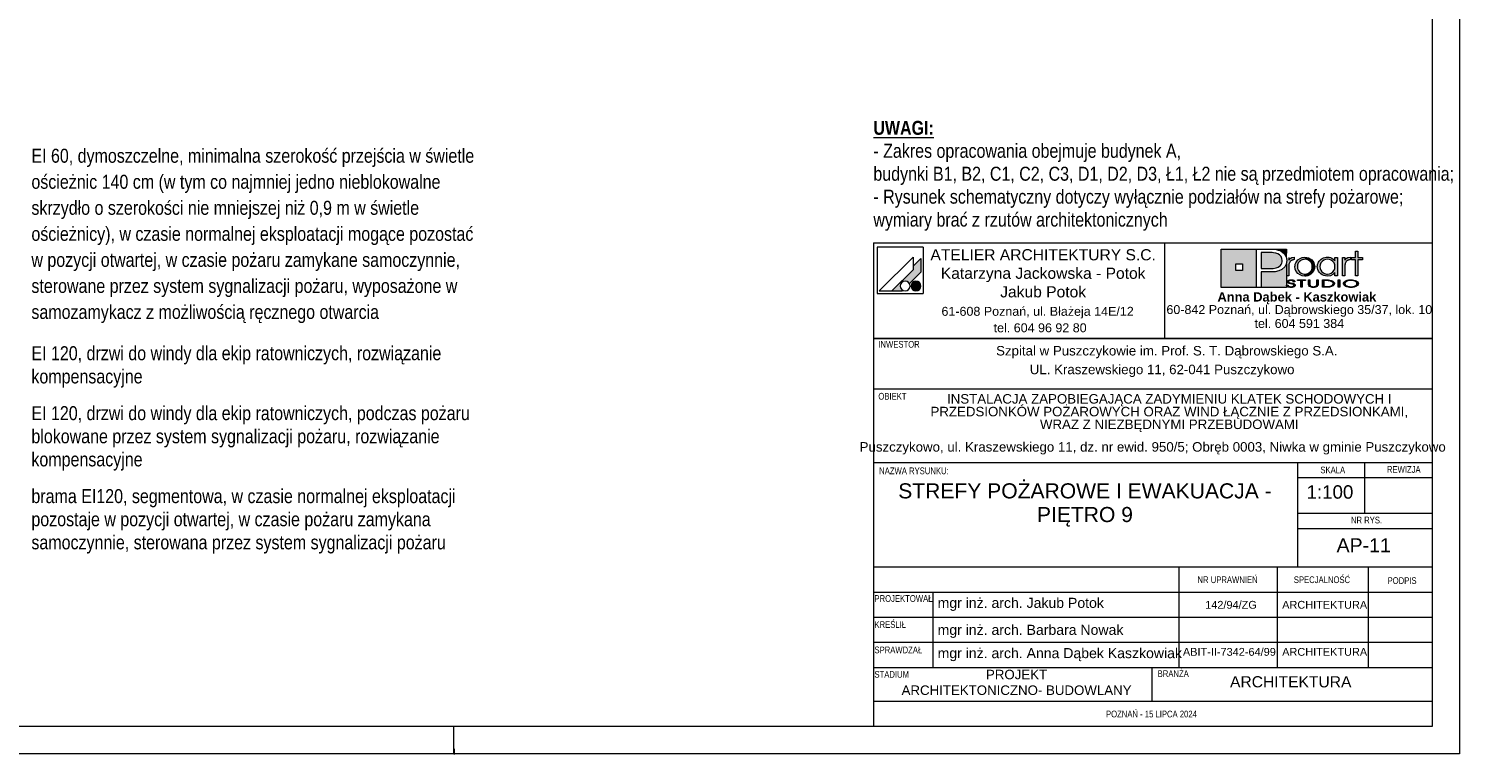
# Paper-space layout 'AP-11 STREFY POŻAROWE I EWAKUACJA - PIĘTRO 9' of a CAD drawing. Header units: millimetres. Extents: x 0 to 594, y 0 to 450.
# Tile 10 of 13: x 338 to 594, y 0 to 130. Entities that reach past the tile are written whole.
import ezdxf

# ---------------------------------------------------------------- set-up
doc = ezdxf.new("R2010")
doc.units = ezdxf.units.MM
doc.header["$MEASUREMENT"] = 0
for name, color, linetype, lineweight, true_color in [('0_Nr_pióra__249', 7, 'Continuous', 5, 0x191919), ('A_Arkusz_Nr_pióra__19', 7, 'Continuous', 5, 0x191919), ('A_Arkusz_Nr_pióra__237', 7, 'Continuous', 5, 0x343434), ('A_Arkusz_Nr_pióra__255', 7, 'Continuous', 15, 0x242424)]:
    doc.layers.add(name, color=color, linetype=linetype, lineweight=lineweight, true_color=true_color)
doc.layers.add('A_Arkusz_Nr_pióra__1', color=7, linetype='Continuous', lineweight=20)
doc.layers.add('A_niewidoczne_Nr_pióra__1', color=7, linetype='Continuous', lineweight=20)
doc.styles.add('STYL_AUTOMATYCZNY_1', font='arial.ttf')
doc.styles.add('STYL_AUTOMATYCZNY_2', font='ARIALN.TTF')
doc.styles.add('STYL_AUTOMATYCZNY_3', font='arial.ttf')
doc.styles.add('STYL_AUTOMATYCZNY_5', font='ARIALN.TTF')

psp = doc.layouts.new('AP-11 STREFY POŻAROWE I EWAKUACJA - PIĘTRO 9')

# ---------------------------------------------------------------- hatches: boundary and pattern name
at = {"layer": 'A_Arkusz_Nr_pióra__19', "linetype": 'Continuous', "lineweight": 0, "true_color": 0x131313}
h = psp.add_hatch(color=250, dxfattribs=at)
h.paths.add_polyline_path([(551.36, 90.34), (557.71, 90.34), (557.71, 83.46), (551.36, 83.46)])
h.paths.add_polyline_path([(553.96, 87.69), (555.15, 87.69), (555.15, 86.49), (553.96, 86.49)], flags=0)
for points in [[(560.17, 89.71), (559.71, 89.72), (558.53, 89.72), (558.53, 86.86), (560.06, 86.86), (560.69, 86.89), (561.19, 86.98), (561.59, 87.13), (561.79, 87.26), (561.96, 87.42), (562.11, 87.61), (562.21, 87.83), (562.28, 88.05), (562.3, 88.28), (562.24, 88.67), (562.07, 89), (561.78, 89.3), (561.48, 89.48), (561.12, 89.62), (560.71, 89.69), (560.5, 89.71)], [(563.03, 90.34), (563.02, 88.83), (562.99, 88.95), (562.83, 89.25), (562.63, 89.52), (562.39, 89.75), (562.11, 89.94), (561.83, 90.07), (561.54, 90.17), (561.23, 90.25), (560.87, 90.3), (560.07, 90.33), (560.02, 90.34)], [(558.53, 83.46), (563.03, 83.46), (563.03, 87.7), (562.73, 87.14), (562.24, 86.71), (561.69, 86.45), (561.02, 86.29), (560.24, 86.24), (558.53, 86.24)]]:
    psp.add_hatch(color=250, dxfattribs=at).paths.add_polyline_path(points)
at = {"layer": 'A_Arkusz_Nr_pióra__19', "linetype": 'Continuous', "lineweight": 5, "true_color": 0x191919}
for points in [[(575.85, 85.58), (575.41, 85.58), (575.41, 88.44), (574.7, 88.44), (574.7, 88.81), (575.41, 88.81), (575.41, 89.94), (575.85, 89.94), (575.85, 88.81), (576.66, 88.81), (576.66, 88.44), (575.85, 88.44)], [(497.6, 88.67), (496.2, 87.26), (496.2, 86.61), (492.43, 82.85), (494.24, 82.85), (494.35, 82.96), (494.22, 83.05), (494.11, 83.16), (494.02, 83.29), (493.96, 83.43), (493.92, 83.58), (493.91, 83.73), (493.92, 83.88), (493.96, 84.03), (494.02, 84.17), (494.11, 84.3), (494.22, 84.4), (494.35, 84.49), (494.49, 84.56), (494.64, 84.6), (494.79, 84.61), (494.94, 84.6), (495.09, 84.56), (495.23, 84.49), (495.36, 84.4), (495.46, 84.3), (495.56, 84.16), (497.6, 86.21), (497.6, 86.51)], [(497.6, 86.21), (497.6, 88.67), (496.2, 87.26), (496.2, 86.61), (492.43, 82.85), (494.24, 82.85), (494.35, 82.96, -1.314777), (495.56, 84.16)], [(563.46, 88.83), (563.02, 88.83), (563.02, 85.58), (563.48, 85.58), (563.49, 87.54, -0.145311), (563.61, 87.99, -0.140329), (564.1, 88.38), (564.45, 88.45), (564.45, 88.88), (564.01, 88.81), (563.68, 88.63), (563.46, 88.34)], [(564.56, 87.22), (564.58, 87.43), (564.63, 87.65), (564.71, 87.86), (564.82, 88.06), (564.95, 88.25), (565.11, 88.41), (565.48, 88.67), (565.88, 88.83), (566.33, 88.89), (566.35, 88.89), (566.33, 88.52), (566.17, 88.5), (566, 88.47), (565.83, 88.41), (565.67, 88.34), (565.53, 88.24), (565.39, 88.13), (565.17, 87.86), (565.04, 87.55), (565, 87.2), (565.04, 86.84), (565.18, 86.52), (565.4, 86.24), (565.68, 86.04), (565.99, 85.91), (566.17, 85.89), (566.15, 85.52), (565.88, 85.55), (565.47, 85.71), (565.11, 85.97), (564.8, 86.33), (564.62, 86.75)], [(566.33, 88.52), (566.68, 88.47), (567, 88.33), (567.29, 88.11), (567.5, 87.85), (567.62, 87.55), (567.67, 87.21), (567.64, 86.96), (568.05, 86.8), (568.07, 86.87), (568.1, 87.2), (568.08, 87.43), (568.03, 87.67), (567.93, 87.91), (567.77, 88.17), (567.56, 88.4), (567.3, 88.6), (567, 88.76), (566.68, 88.85), (566.35, 88.89)], [(574.14, 88.38), (574.05, 88.34), (573.97, 88.29), (573.87, 88.23), (573.76, 88.12), (573.67, 88.01), (573.6, 87.9), (573.56, 87.78), (573.53, 87.63), (573.52, 87.46), (573.52, 85.58), (573.07, 85.58), (573.07, 88.81), (573.5, 88.81), (573.5, 88.34), (573.72, 88.63), (574.05, 88.81), (574.49, 88.88), (574.49, 88.45), (574.36, 88.43), (574.24, 88.41)], [(496.36, 84.53), (497.02, 82.9, -0.39153), (495.92, 83.36, -0.418968)], [(496.36, 84.53), (497.02, 82.9, 0.455663), (497.49, 84.15, 0.390402)], [(564.29, 84.49), (564.55, 84.49), (564.53, 84.59), (564.47, 84.67), (564.35, 84.75), (564.21, 84.81), (564.04, 84.84), (563.85, 84.85), (563.66, 84.84), (563.49, 84.8), (563.34, 84.74), (563.23, 84.67), (563.16, 84.59), (563.14, 84.5), (563.16, 84.4), (563.22, 84.33), (563.32, 84.26), (563.4, 84.22), (563.47, 84.2), (563.53, 84.19), (563.65, 84.16), (563.76, 84.15), (563.88, 84.13), (563.99, 84.11), (564.07, 84.09), (564.15, 84.07), (564.16, 84.22), (564.04, 84.24), (563.88, 84.26), (563.69, 84.3), (563.6, 84.32), (563.52, 84.35), (563.45, 84.39), (563.41, 84.44), (563.4, 84.5), (563.42, 84.57), (563.46, 84.62), (563.54, 84.67), (563.62, 84.7), (563.72, 84.73), (563.81, 84.73), (563.9, 84.73), (563.99, 84.72), (564.07, 84.7), (564.15, 84.67), (564.22, 84.62), (564.27, 84.56)], [(565.85, 83.5), (565.6, 83.5), (565.6, 84.71), (565.02, 84.71), (565.02, 84.83), (566.43, 84.83), (566.43, 84.71), (565.85, 84.71)], [(566.86, 85.58), (566.6, 85.52), (566.33, 85.5), (566.15, 85.52), (566.17, 85.89), (566.34, 85.87), (566.69, 85.91), (567, 86.04), (567.28, 86.26), (567.5, 86.53), (567.62, 86.85), (567.64, 86.96), (568.05, 86.8), (567.97, 86.56), (567.8, 86.26), (567.61, 86.03), (567.38, 85.84), (567.12, 85.68)], [(568.45, 83.6), (568.36, 83.56), (568.25, 83.52), (568.12, 83.5), (567.99, 83.48), (567.86, 83.48), (567.67, 83.49), (567.5, 83.52), (567.34, 83.56), (567.15, 83.67), (567.03, 83.82), (567, 84), (567, 84.83), (567.25, 84.83), (567.25, 84), (567.26, 83.9), (567.31, 83.81), (567.37, 83.74, 0.154269), (567.86, 83.61, 0.149724), (568.34, 83.73), (568.41, 83.81)], [(568.41, 83.81), (568.45, 83.9), (568.46, 84), (568.46, 84.83), (568.72, 84.83), (568.72, 84), (568.7, 83.86), (568.63, 83.74), (568.53, 83.65), (568.45, 83.6)], [(569.76, 83.62), (570.04, 83.62), (570.04, 83.5), (569.51, 83.5), (569.51, 84.83), (570.04, 84.83), (570.04, 84.71), (569.76, 84.71)], [(570.23, 84.83), (570.55, 84.82), (570.75, 84.79), (570.75, 84.66), (570.59, 84.68), (570.38, 84.7), (570.13, 84.71), (570.04, 84.71), (570.04, 84.83)], [(571.07, 84.72), (571.23, 84.65), (571.36, 84.58), (571.48, 84.49), (571.57, 84.38), (571.62, 84.27), (571.64, 84.16), (571.61, 84.02), (571.53, 83.89), (571.39, 83.77), (571.25, 83.68), (571.09, 83.62), (570.92, 83.57), (570.74, 83.53), (570.74, 83.67), (570.88, 83.7), (571.07, 83.77), (571.22, 83.87), (571.31, 83.96), (571.37, 84.06), (571.39, 84.17), (571.37, 84.28), (571.3, 84.38), (571.21, 84.47), (571.08, 84.55), (570.93, 84.61), (570.75, 84.66), (570.75, 84.79), (570.83, 84.78)], [(572.57, 83.5), (572.32, 83.5), (572.32, 84.83), (572.57, 84.83)], [(563.33, 83.87), (563.06, 83.87), (563.08, 83.79), (563.13, 83.71), (563.2, 83.64), (563.28, 83.59), (563.36, 83.56), (563.43, 83.54), (563.48, 83.52), (563.61, 83.49), (563.74, 83.48), (563.82, 83.49), (563.9, 83.48), (564.05, 83.49), (564.24, 83.53), (564.41, 83.6), (564.52, 83.68), (564.59, 83.77), (564.62, 83.87), (564.61, 83.92), (564.58, 83.98), (564.55, 84.03), (564.49, 84.08), (564.44, 84.12), (564.35, 84.16), (564.3, 84.18), (564.2, 84.21), (564.16, 84.22), (564.15, 84.07), (564.19, 84.05), (564.29, 84), (564.34, 83.93), (564.36, 83.86), (564.35, 83.8), (564.31, 83.74), (564.23, 83.68), (564.17, 83.65), (564.11, 83.64), (564.02, 83.61), (563.94, 83.6), (563.87, 83.6), (563.8, 83.6), (563.71, 83.61), (563.63, 83.62), (563.56, 83.64), (563.49, 83.67), (563.45, 83.7), (563.39, 83.74), (563.35, 83.8)], [(570.74, 83.53), (570.72, 83.53), (570.5, 83.51), (570.25, 83.5), (570.04, 83.5), (570.04, 83.62), (570.13, 83.62), (570.28, 83.62), (570.45, 83.63), (570.53, 83.63), (570.66, 83.65), (570.74, 83.67)]]:
    psp.add_hatch(color=250, dxfattribs=at).paths.add_polyline_path(points)
h = psp.add_hatch(color=250, dxfattribs=at)
h.paths.add_polyline_path([(571.73, 86.15), (571.36, 85.79), (570.91, 85.57), (570.39, 85.5), (570.06, 85.53), (569.75, 85.61), (569.44, 85.75), (569.18, 85.92), (568.96, 86.14), (568.78, 86.41), (568.66, 86.67), (568.59, 86.93), (568.57, 87.2), (568.58, 87.41), (568.63, 87.61), (568.7, 87.82), (568.79, 88.02), (568.91, 88.19), (569.05, 88.36), (569.24, 88.52), (569.44, 88.65), (569.67, 88.76), (569.91, 88.83), (570.15, 88.87), (570.4, 88.89), (570.67, 88.87), (570.92, 88.81), (571.15, 88.72), (571.37, 88.59), (571.56, 88.43), (571.73, 88.24), (571.73, 88.51), (571.73, 88.81), (572.17, 88.81), (572.17, 87.53), (572.17, 85.58), (571.73, 85.58), (571.73, 85.83)])
h.paths.add_polyline_path([(569.81, 88.38, 0.471077), (569.22, 86.5, 0.494724), (571.4, 86.34, 0.387258), (571.36, 88.1, 0.314042)], flags=0)
h = psp.add_hatch(color=250, dxfattribs=at)
h.paths.add_polyline_path([(574.59, 84.85, 0.130991), (573.56, 84.6, 0.250658), (573.25, 84.17, 0.250617), (573.5, 83.77, 0.141351), (574.59, 83.48, 0.117723), (575.58, 83.7, 0.245905), (575.93, 84.16, 0.237366), (575.68, 84.56, 0.143887)])
h.paths.add_polyline_path([(574.59, 84.73, 0.128597), (573.81, 84.56), (573.72, 84.5), (573.65, 84.45), (573.58, 84.37), (573.54, 84.31), (573.51, 84.24), (573.5, 84.17), (573.53, 84.03), (573.62, 83.91), (573.78, 83.79, 0.126974), (574.59, 83.6, 0.113214), (575.35, 83.76), (575.49, 83.86), (575.58, 83.93), (575.63, 84.01), (575.66, 84.08), (575.67, 84.16), (575.65, 84.26), (575.6, 84.36), (575.52, 84.45), (575.39, 84.55, 0.11716)], flags=0)

# ---------------------------------------------------------------- linework, layer by layer
at = {"layer": '0_Nr_pióra__249', "color": 250, "linetype": 'Continuous', "lineweight": 5, "true_color": 0x191919}
for p, q in [((489.75, 90.68), (489.75, 82.41)), ((498.01, 90.68), (489.75, 90.68)), ((498.01, 90.68), (498.01, 82.41)), ((551.36, 90.34), (563.03, 90.34)), ((551.36, 83.46), (551.36, 90.34)), ((557.71, 83.46), (557.71, 90.34)), ((557.71, 90.34), (559.99, 90.34)), ((558.53, 89.72), (558.53, 86.86)), ((559.71, 89.72), (558.53, 89.72)), ((560.17, 89.71), (559.71, 89.72)), ((559.99, 90.34), (560.46, 90.33)), ((560.5, 89.71), (560.17, 89.71)), ((560.46, 90.33), (560.87, 90.3)), ((560.71, 89.69), (560.5, 89.71)), ((561.12, 89.62), (560.71, 89.69)), ((560.87, 90.3), (561.23, 90.25)), ((561.23, 90.25), (561.54, 90.17)), ((561.54, 90.17), (561.83, 90.07)), ((561.83, 90.07), (562.11, 89.94)), ((562.11, 89.94), (562.39, 89.75)), ((562.39, 89.75), (562.63, 89.52)), ((563.03, 90.34), (563.02, 88.81)), ((575.41, 88.81), (575.41, 89.94)), ((575.41, 89.94), (575.85, 89.94)), ((575.85, 89.94), (575.85, 88.81)), ((496.2, 88.91), (490.13, 82.85)), ((496.2, 88.91), (496.2, 86.61)), ((497.6, 88.67), (496.2, 87.26)), ((497.6, 88.67), (497.6, 86.51)), ((553.96, 87.69), (555.15, 87.69)), ((553.96, 87.69), (555.15, 87.69)), ((553.96, 86.49), (553.96, 87.69)), ((555.15, 87.69), (555.15, 86.49)), ((555.15, 87.69), (555.15, 86.49)), ((561.48, 89.48), (561.12, 89.62)), ((561.19, 86.98), (561.59, 87.13)), ((561.79, 89.29), (561.48, 89.48)), ((561.59, 87.13), (561.79, 87.26)), ((562.07, 89), (561.79, 89.29)), ((561.79, 87.26), (561.96, 87.42)), ((561.96, 87.42), (562.11, 87.61)), ((562.24, 88.67), (562.07, 89)), ((562.11, 87.61), (562.21, 87.83)), ((562.21, 87.83), (562.28, 88.05)), ((562.3, 88.28), (562.24, 88.67)), ((562.73, 87.14), (562.24, 86.71)), ((562.28, 88.05), (562.3, 88.28)), ((562.63, 89.52), (562.83, 89.25)), ((563.02, 87.66), (562.73, 87.14)), ((562.83, 89.25), (562.99, 88.95)), ((562.99, 88.95), (563.08, 88.62)), ((563.12, 88.27), (563.02, 87.66)), ((563.03, 87.67), (563.03, 83.46)), ((563.08, 88.62), (563.12, 88.27)), ((563.46, 88.81), (563.46, 88.34)), ((563.46, 88.34), (563.68, 88.63)), ((563.49, 87.63), (563.48, 87.46)), ((563.48, 87.46), (563.48, 85.58)), ((563.52, 87.78), (563.49, 87.63)), ((563.56, 87.9), (563.52, 87.78)), ((563.63, 88.01), (563.56, 87.9)), ((563.72, 88.12), (563.63, 88.01)), ((563.68, 88.63), (564.01, 88.81)), ((563.83, 88.23), (563.72, 88.12)), ((563.92, 88.29), (563.83, 88.23)), ((564.01, 88.34), (563.92, 88.29)), ((564.01, 88.81), (564.45, 88.88)), ((564.1, 88.38), (564.01, 88.34)), ((564.2, 88.41), (564.1, 88.38)), ((564.32, 88.43), (564.2, 88.41)), ((564.45, 88.45), (564.32, 88.43)), ((564.45, 88.88), (564.45, 88.45)), ((564.56, 87.22), (564.58, 87.43)), ((564.62, 86.75), (564.56, 87.22)), ((564.58, 87.43), (564.63, 87.65)), ((564.63, 87.65), (564.71, 87.86)), ((564.71, 87.86), (564.82, 88.06)), ((564.82, 88.06), (564.95, 88.25)), ((564.95, 88.25), (565.11, 88.41)), ((565.04, 87.55), (565, 87.2)), ((565, 87.2), (565.04, 86.84)), ((565.17, 87.86), (565.04, 87.55)), ((565.11, 88.41), (565.48, 88.67)), ((565.39, 88.13), (565.17, 87.86)), ((565.53, 88.24), (565.39, 88.13)), ((565.48, 88.67), (565.88, 88.83)), ((565.67, 88.34), (565.53, 88.24)), ((565.83, 88.41), (565.67, 88.34)), ((566, 88.47), (565.83, 88.41)), ((565.88, 88.83), (566.33, 88.89)), ((566.17, 88.5), (566, 88.47)), ((566.34, 88.52), (566.17, 88.5)), ((566.33, 88.89), (566.67, 88.86)), ((566.68, 88.47), (566.34, 88.52)), ((566.67, 88.86), (567, 88.76)), ((567, 88.33), (566.68, 88.47)), ((567, 88.76), (567.3, 88.6)), ((567.29, 88.11), (567, 88.33)), ((567.5, 87.85), (567.29, 88.11)), ((567.3, 88.6), (567.56, 88.4)), ((567.62, 87.55), (567.5, 87.85)), ((567.56, 88.4), (567.77, 88.17)), ((567.67, 87.21), (567.62, 87.55)), ((567.62, 86.85), (567.67, 87.21)), ((567.77, 88.17), (567.94, 87.9)), ((567.94, 87.9), (568.03, 87.67)), ((568.03, 87.67), (568.08, 87.43)), ((568.1, 87.2), (568.07, 86.87)), ((568.08, 87.43), (568.1, 87.2)), ((568.57, 87.2), (568.58, 87.41)), ((568.59, 86.93), (568.57, 87.2)), ((568.58, 87.41), (568.63, 87.61)), ((568.63, 87.61), (568.7, 87.82)), ((568.7, 87.82), (568.79, 88.02)), ((568.79, 88.02), (568.91, 88.19)), ((568.91, 88.19), (569.05, 88.36)), ((569.05, 87.55), (569.01, 87.22)), ((569.01, 87.22), (569.05, 86.87)), ((569.05, 88.36), (569.24, 88.52)), ((569.19, 87.85), (569.05, 87.55)), ((569.41, 88.12), (569.19, 87.85)), ((569.24, 88.52), (569.44, 88.65)), ((569.71, 88.34), (569.41, 88.12)), ((569.44, 88.65), (569.67, 88.76)), ((569.67, 88.76), (569.91, 88.83)), ((570.03, 88.47), (569.71, 88.34)), ((569.91, 88.83), (570.15, 88.87)), ((570.39, 88.52), (570.03, 88.47)), ((570.15, 88.87), (570.4, 88.89)), ((570.75, 88.47), (570.39, 88.52)), ((570.4, 88.89), (570.67, 88.87)), ((570.67, 88.87), (570.92, 88.81)), ((571.06, 88.34), (570.75, 88.47)), ((570.92, 88.81), (571.15, 88.72)), ((571.34, 88.12), (571.06, 88.34)), ((571.15, 88.72), (571.37, 88.59)), ((571.56, 87.85), (571.34, 88.12)), ((571.37, 88.59), (571.56, 88.43)), ((571.56, 88.43), (571.73, 88.24)), ((571.69, 87.54), (571.56, 87.85)), ((571.73, 87.19), (571.69, 87.54)), ((571.69, 86.85), (571.73, 87.19)), ((571.73, 88.24), (571.73, 88.81)), ((571.73, 88.81), (572.17, 88.81)), ((572.17, 88.81), (572.17, 85.58)), ((573.07, 85.58), (573.07, 88.81)), ((573.07, 88.81), (573.5, 88.81)), ((573.5, 88.81), (573.5, 88.34)), ((573.5, 88.34), (573.72, 88.63)), ((573.53, 87.63), (573.52, 87.46)), ((573.52, 87.46), (573.52, 85.58)), ((573.56, 87.78), (573.53, 87.63)), ((573.6, 87.9), (573.56, 87.78)), ((573.67, 88.01), (573.6, 87.9)), ((573.76, 88.12), (573.67, 88.01)), ((573.72, 88.63), (574.05, 88.81)), ((573.87, 88.23), (573.76, 88.12)), ((573.97, 88.29), (573.87, 88.23)), ((574.05, 88.34), (573.97, 88.29)), ((574.05, 88.81), (574.49, 88.88)), ((574.14, 88.38), (574.05, 88.34)), ((574.24, 88.41), (574.14, 88.38)), ((574.36, 88.43), (574.24, 88.41)), ((574.49, 88.45), (574.36, 88.43)), ((574.49, 88.88), (574.49, 88.45)), ((574.7, 88.44), (574.7, 88.81)), ((574.7, 88.81), (575.41, 88.81)), ((575.41, 88.44), (574.7, 88.44)), ((575.41, 85.58), (575.41, 88.44)), ((575.85, 88.81), (576.66, 88.81)), ((576.66, 88.44), (575.85, 88.44)), ((575.85, 88.44), (575.85, 85.58)), ((576.66, 88.81), (576.66, 88.44)), ((496.2, 86.61), (492.43, 82.85)), ((497.6, 86.21), (495.56, 84.16)), ((497.6, 86.51), (497.6, 86.21)), ((555.15, 86.49), (553.96, 86.49)), ((558.53, 86.86), (560.06, 86.86)), ((558.53, 86.24), (558.53, 83.46)), ((560.19, 86.24), (558.53, 86.24)), ((560.06, 86.86), (560.69, 86.89)), ((561, 86.29), (560.19, 86.24)), ((560.69, 86.89), (561.19, 86.98)), ((561.69, 86.45), (561, 86.29)), ((562.24, 86.71), (561.69, 86.45)), ((563.48, 85.58), (563.02, 85.58)), ((563.14, 84.5), (563.16, 84.59)), ((563.16, 84.59), (563.23, 84.67)), ((563.23, 84.67), (563.34, 84.74)), ((563.34, 84.74), (563.49, 84.8)), ((563.41, 84.56), (563.4, 84.5)), ((563.46, 84.62), (563.41, 84.56)), ((563.54, 84.67), (563.46, 84.62)), ((563.49, 84.8), (563.66, 84.84)), ((563.62, 84.7), (563.54, 84.67)), ((563.72, 84.73), (563.62, 84.7)), ((563.66, 84.84), (563.85, 84.85)), ((563.83, 84.73), (563.72, 84.73)), ((563.95, 84.72), (563.83, 84.73)), ((563.85, 84.85), (564.04, 84.84)), ((564.06, 84.7), (563.95, 84.72)), ((564.04, 84.84), (564.21, 84.81)), ((564.15, 84.67), (564.06, 84.7)), ((564.22, 84.62), (564.15, 84.67)), ((564.21, 84.81), (564.35, 84.75)), ((564.27, 84.56), (564.22, 84.62)), ((564.29, 84.49), (564.27, 84.56)), ((564.35, 84.75), (564.47, 84.67)), ((564.47, 84.67), (564.53, 84.59)), ((564.53, 84.59), (564.55, 84.49)), ((564.8, 86.33), (564.62, 86.75)), ((565.11, 85.97), (564.8, 86.33)), ((565.02, 84.71), (565.02, 84.83)), ((565.02, 84.83), (566.43, 84.83)), ((565.6, 84.71), (565.02, 84.71)), ((565.04, 86.84), (565.18, 86.52)), ((565.47, 85.71), (565.11, 85.97)), ((565.18, 86.52), (565.4, 86.24)), ((565.4, 86.24), (565.68, 86.04)), ((565.88, 85.55), (565.47, 85.71)), ((565.6, 83.5), (565.6, 84.71)), ((565.68, 86.04), (565.99, 85.91)), ((566.43, 84.71), (565.85, 84.71)), ((565.85, 84.71), (565.85, 83.5)), ((566.33, 85.5), (565.88, 85.55)), ((565.99, 85.91), (566.34, 85.87)), ((566.6, 85.52), (566.33, 85.5)), ((566.34, 85.87), (566.69, 85.91)), ((566.43, 84.83), (566.43, 84.71)), ((566.86, 85.58), (566.6, 85.52)), ((566.69, 85.91), (567, 86.04)), ((567.12, 85.68), (566.86, 85.58)), ((567, 86.04), (567.28, 86.26)), ((567, 84.83), (567.25, 84.83)), ((567, 84), (567, 84.83)), ((567.38, 85.84), (567.12, 85.68)), ((567.25, 84.83), (567.25, 84)), ((567.28, 86.26), (567.5, 86.53)), ((567.61, 86.03), (567.38, 85.84)), ((567.5, 86.53), (567.62, 86.85)), ((567.8, 86.26), (567.61, 86.03)), ((567.97, 86.56), (567.8, 86.26)), ((568.07, 86.87), (567.97, 86.56)), ((568.46, 84), (568.46, 84.83)), ((568.46, 84.83), (568.72, 84.83)), ((568.66, 86.67), (568.59, 86.93)), ((568.78, 86.41), (568.66, 86.67)), ((568.72, 84.83), (568.72, 84)), ((568.96, 86.14), (568.78, 86.41)), ((569.18, 85.92), (568.96, 86.14)), ((569.05, 86.87), (569.18, 86.55)), ((569.18, 86.55), (569.4, 86.28)), ((569.44, 85.75), (569.18, 85.92)), ((569.4, 86.28), (569.53, 86.16)), ((569.75, 85.61), (569.44, 85.75)), ((569.51, 83.5), (569.51, 84.83)), ((569.51, 84.83), (570.04, 84.83)), ((569.51, 83.5), (569.51, 84.83)), ((569.51, 84.83), (570.23, 84.83)), ((569.53, 86.16), (569.68, 86.06)), ((569.68, 86.06), (569.85, 85.98)), ((570.06, 85.53), (569.75, 85.61)), ((570.04, 84.71), (569.76, 84.71)), ((569.76, 84.71), (569.76, 83.62)), ((570.13, 84.71), (569.76, 84.71)), ((569.76, 84.71), (569.76, 83.62)), ((569.85, 85.98), (570.03, 85.92)), ((570.03, 85.92), (570.21, 85.88)), ((570.04, 84.83), (570.04, 84.71)), ((570.39, 85.5), (570.06, 85.53)), ((570.38, 84.7), (570.13, 84.71)), ((570.21, 85.88), (570.39, 85.87)), ((570.23, 84.83), (570.55, 84.82)), ((570.59, 84.68), (570.38, 84.7)), ((570.39, 85.87), (570.74, 85.91)), ((570.91, 85.57), (570.39, 85.5)), ((570.55, 84.82), (570.83, 84.78)), ((570.77, 84.65), (570.59, 84.68)), ((570.74, 85.91), (571.06, 86.05)), ((570.93, 84.61), (570.77, 84.65)), ((570.83, 84.78), (571.07, 84.72)), ((571.36, 85.79), (570.91, 85.57)), ((571.07, 84.55), (570.93, 84.61)), ((571.06, 86.05), (571.34, 86.26)), ((571.07, 84.72), (571.23, 84.65)), ((571.2, 84.48), (571.07, 84.55)), ((571.23, 84.65), (571.36, 84.58)), ((571.34, 86.26), (571.56, 86.54)), ((571.73, 86.15), (571.36, 85.79)), ((571.36, 84.58), (571.48, 84.49)), ((571.56, 86.54), (571.69, 86.85)), ((571.73, 85.58), (571.73, 86.15)), ((572.17, 85.58), (571.73, 85.58)), ((572.32, 83.5), (572.32, 84.83)), ((572.32, 84.83), (572.57, 84.83)), ((572.32, 83.5), (572.32, 84.83)), ((572.32, 84.83), (572.57, 84.83)), ((572.57, 84.83), (572.57, 83.5)), ((572.57, 84.83), (572.57, 83.5)), ((573.52, 85.58), (573.07, 85.58)), ((573.42, 84.5), (573.56, 84.6)), ((573.56, 84.6), (573.73, 84.69)), ((573.81, 84.56), (573.72, 84.5)), ((573.73, 84.69), (573.93, 84.76)), ((574.04, 84.66), (573.81, 84.56)), ((573.93, 84.76), (574.14, 84.81)), ((574.3, 84.71), (574.04, 84.66)), ((574.14, 84.81), (574.35, 84.84)), ((574.59, 84.73), (574.3, 84.71)), ((574.35, 84.84), (574.59, 84.85)), ((574.59, 84.85), (574.85, 84.84)), ((574.76, 84.72), (574.59, 84.73)), ((574.93, 84.7), (574.76, 84.72)), ((574.85, 84.84), (575.1, 84.8)), ((575.09, 84.67), (574.93, 84.7)), ((575.26, 84.61), (575.09, 84.67)), ((575.1, 84.8), (575.34, 84.73)), ((575.4, 84.54), (575.26, 84.61)), ((575.34, 84.73), (575.53, 84.65)), ((575.52, 84.45), (575.4, 84.54)), ((575.85, 85.58), (575.41, 85.58)), ((575.53, 84.65), (575.68, 84.56)), ((575.68, 84.56), (575.8, 84.45)), ((489.75, 82.41), (498.01, 82.41)), ((490.13, 82.85), (494.24, 82.85)), ((494.35, 82.96), (494.24, 82.85)), ((563.03, 83.46), (551.36, 83.46)), ((558.53, 83.46), (557.71, 83.46)), ((563.08, 83.79), (563.06, 83.87)), ((563.06, 83.87), (563.33, 83.87)), ((563.13, 83.71), (563.08, 83.79)), ((563.2, 83.64), (563.13, 83.71)), ((563.16, 84.4), (563.14, 84.5)), ((563.22, 84.33), (563.16, 84.4)), ((563.28, 83.59), (563.2, 83.64)), ((563.32, 84.26), (563.22, 84.33)), ((563.37, 83.55), (563.28, 83.59)), ((563.37, 84.23), (563.32, 84.26)), ((563.33, 83.87), (563.35, 83.8)), ((563.35, 83.8), (563.39, 83.74)), ((563.43, 84.21), (563.37, 84.23)), ((563.48, 83.52), (563.37, 83.55)), ((563.39, 83.74), (563.45, 83.7)), ((563.4, 84.5), (563.41, 84.44)), ((563.41, 84.44), (563.45, 84.39)), ((563.5, 84.19), (563.43, 84.21)), ((563.45, 84.39), (563.52, 84.35)), ((563.45, 83.7), (563.5, 83.67)), ((563.59, 83.5), (563.48, 83.52)), ((563.58, 84.18), (563.5, 84.19)), ((563.5, 83.67), (563.56, 83.64)), ((563.52, 84.35), (563.6, 84.32)), ((563.56, 83.64), (563.63, 83.62)), ((563.68, 84.16), (563.58, 84.18)), ((563.72, 83.48), (563.59, 83.5)), ((563.6, 84.32), (563.73, 84.29)), ((563.63, 83.62), (563.7, 83.61)), ((563.8, 84.14), (563.68, 84.16)), ((563.7, 83.61), (563.77, 83.6)), ((563.84, 83.48), (563.72, 83.48)), ((563.73, 84.29), (563.89, 84.26)), ((563.77, 83.6), (563.85, 83.6)), ((563.96, 84.12), (563.8, 84.14)), ((564.05, 83.49), (563.84, 83.48)), ((563.85, 83.6), (563.92, 83.6)), ((563.89, 84.26), (564.03, 84.24)), ((563.92, 83.6), (563.98, 83.61)), ((564.09, 84.09), (563.96, 84.12)), ((563.98, 83.61), (564.05, 83.62)), ((564.03, 84.24), (564.13, 84.22)), ((564.05, 83.62), (564.12, 83.64)), ((564.24, 83.53), (564.05, 83.49)), ((564.19, 84.05), (564.09, 84.09)), ((564.12, 83.64), (564.18, 83.66)), ((564.13, 84.22), (564.2, 84.21)), ((564.18, 83.66), (564.23, 83.68)), ((564.29, 84), (564.19, 84.05)), ((564.2, 84.21), (564.25, 84.2)), ((564.23, 83.68), (564.3, 83.74)), ((564.41, 83.6), (564.24, 83.53)), ((564.25, 84.2), (564.31, 84.18)), ((564.55, 84.49), (564.29, 84.49)), ((564.34, 83.93), (564.29, 84)), ((564.3, 83.74), (564.35, 83.8)), ((564.31, 84.18), (564.36, 84.16)), ((564.36, 83.86), (564.34, 83.93)), ((564.35, 83.8), (564.36, 83.86)), ((564.36, 84.16), (564.44, 84.12)), ((564.52, 83.68), (564.41, 83.6)), ((564.44, 84.12), (564.5, 84.08)), ((564.5, 84.08), (564.55, 84.03)), ((564.59, 83.77), (564.52, 83.68)), ((564.55, 84.03), (564.59, 83.98)), ((564.59, 83.98), (564.61, 83.92)), ((564.62, 83.87), (564.59, 83.77)), ((564.61, 83.92), (564.62, 83.87)), ((565.85, 83.5), (565.6, 83.5)), ((567.03, 83.82), (567, 84)), ((567.15, 83.67), (567.03, 83.82)), ((567.34, 83.56), (567.15, 83.67)), ((567.25, 84), (567.26, 83.9)), ((567.26, 83.9), (567.31, 83.81)), ((567.31, 83.81), (567.38, 83.73)), ((567.5, 83.52), (567.34, 83.56)), ((567.38, 83.73), (567.43, 83.7)), ((567.43, 83.7), (567.5, 83.67)), ((567.5, 83.67), (567.58, 83.64)), ((567.67, 83.49), (567.5, 83.52)), ((567.58, 83.64), (567.67, 83.62)), ((567.67, 83.62), (567.76, 83.61)), ((567.86, 83.48), (567.67, 83.49)), ((567.76, 83.61), (567.86, 83.61)), ((567.86, 83.61), (567.95, 83.61)), ((567.99, 83.48), (567.86, 83.48)), ((567.95, 83.61), (568.04, 83.62)), ((568.12, 83.5), (567.99, 83.48)), ((568.04, 83.62), (568.13, 83.64)), ((568.25, 83.52), (568.12, 83.5)), ((568.13, 83.64), (568.21, 83.67)), ((568.21, 83.67), (568.28, 83.7)), ((568.36, 83.56), (568.25, 83.52)), ((568.28, 83.7), (568.34, 83.73)), ((568.34, 83.73), (568.41, 83.81)), ((568.45, 83.6), (568.36, 83.56)), ((568.41, 83.81), (568.45, 83.9)), ((568.45, 83.9), (568.46, 84)), ((568.53, 83.65), (568.45, 83.6)), ((568.63, 83.74), (568.53, 83.65)), ((568.7, 83.86), (568.63, 83.74)), ((568.72, 84), (568.7, 83.86)), ((570.04, 83.5), (569.51, 83.5)), ((570.25, 83.5), (569.51, 83.5)), ((569.76, 83.62), (570.04, 83.62)), ((569.76, 83.62), (570.13, 83.62)), ((570.04, 83.62), (570.04, 83.5)), ((570.13, 83.62), (570.35, 83.62)), ((570.5, 83.51), (570.25, 83.5)), ((570.35, 83.62), (570.53, 83.63)), ((570.72, 83.53), (570.5, 83.51)), ((570.53, 83.63), (570.68, 83.65)), ((570.68, 83.65), (570.89, 83.7)), ((570.92, 83.57), (570.72, 83.53)), ((570.89, 83.7), (571.07, 83.77)), ((571.09, 83.62), (570.92, 83.57)), ((571.07, 83.77), (571.22, 83.87)), ((571.25, 83.68), (571.09, 83.62)), ((571.3, 84.38), (571.2, 84.48)), ((571.22, 83.87), (571.31, 83.96)), ((571.39, 83.77), (571.25, 83.68)), ((571.37, 84.28), (571.3, 84.38)), ((571.31, 83.96), (571.37, 84.06)), ((571.39, 84.17), (571.37, 84.28)), ((571.37, 84.06), (571.39, 84.17)), ((571.53, 83.89), (571.39, 83.77)), ((571.48, 84.49), (571.57, 84.38)), ((571.61, 84.02), (571.53, 83.89)), ((571.57, 84.38), (571.62, 84.27)), ((571.64, 84.16), (571.61, 84.02)), ((571.62, 84.27), (571.64, 84.16)), ((572.57, 83.5), (572.32, 83.5)), ((572.57, 83.5), (572.32, 83.5)), ((573.25, 84.17), (573.27, 84.28)), ((573.26, 84.07), (573.25, 84.17)), ((573.31, 83.97), (573.26, 84.07)), ((573.27, 84.28), (573.33, 84.39)), ((573.38, 83.87), (573.31, 83.97)), ((573.33, 84.39), (573.42, 84.5)), ((573.5, 83.77), (573.38, 83.87)), ((573.51, 84.24), (573.5, 84.17)), ((573.5, 84.17), (573.53, 84.03)), ((573.65, 83.67), (573.5, 83.77)), ((573.54, 84.31), (573.51, 84.24)), ((573.53, 84.03), (573.62, 83.91)), ((573.58, 84.37), (573.54, 84.31)), ((573.64, 84.44), (573.58, 84.37)), ((573.62, 83.91), (573.77, 83.79)), ((573.72, 84.5), (573.64, 84.44)), ((573.84, 83.6), (573.65, 83.67)), ((573.77, 83.79), (573.88, 83.74)), ((574.07, 83.53), (573.84, 83.6)), ((573.88, 83.74), (574, 83.69)), ((574, 83.69), (574.13, 83.65)), ((574.33, 83.49), (574.07, 83.53)), ((574.13, 83.65), (574.28, 83.62)), ((574.28, 83.62), (574.43, 83.6)), ((574.59, 83.48), (574.33, 83.49)), ((574.43, 83.6), (574.59, 83.6)), ((574.59, 83.6), (574.81, 83.61)), ((574.78, 83.48), (574.59, 83.48)), ((574.97, 83.51), (574.78, 83.48)), ((574.81, 83.61), (575.01, 83.64)), ((575.15, 83.54), (574.97, 83.51)), ((575.01, 83.64), (575.2, 83.7)), ((575.31, 83.59), (575.15, 83.54)), ((575.2, 83.7), (575.35, 83.76)), ((575.45, 83.64), (575.31, 83.59)), ((575.35, 83.76), (575.48, 83.84)), ((575.58, 83.7), (575.45, 83.64)), ((575.48, 83.84), (575.58, 83.93)), ((575.6, 84.36), (575.52, 84.45)), ((575.58, 83.93), (575.63, 84.01)), ((575.77, 83.84), (575.58, 83.7)), ((575.65, 84.26), (575.6, 84.36)), ((575.63, 84.01), (575.66, 84.08)), ((575.67, 84.16), (575.65, 84.26)), ((575.66, 84.08), (575.67, 84.16)), ((575.89, 84), (575.77, 83.84)), ((575.8, 84.45), (575.87, 84.36)), ((575.87, 84.36), (575.91, 84.26)), ((575.93, 84.16), (575.89, 84)), ((575.91, 84.26), (575.93, 84.16))]:
    psp.add_line(p, q, dxfattribs=at)
for centre, start, end in [((494.79, 83.73), 0, 180), ((496.72, 83.73), 0, 180), ((494.79, 83.73), 180, 0), ((496.72, 83.73), 180, 0)]:
    psp.add_arc(centre, 0.882, start, end, dxfattribs=at)
at = {"layer": 'A_Arkusz_Nr_pióra__1', "color": 7, "linetype": 'Continuous', "lineweight": 20}
for p, q in [((589.1, 445.1), (589.1, 4.9)), ((589.1, 4.9), (29.9, 4.9))]:
    psp.add_line(p, q, dxfattribs=at)
at = {"layer": 'A_Arkusz_Nr_pióra__1', "color": 7, "linetype": 'Continuous', "lineweight": 20, "flags": 128}
psp.add_lwpolyline([(0, 450), (594, 450), (594, 0), (0, 0)], close=True, dxfattribs=at)
at = {"layer": 'A_Arkusz_Nr_pióra__237', "color": 250, "linetype": 'Continuous', "lineweight": 5, "true_color": 0x343434}
for p, q in [((414, 0), (414, 4.9)), ((414.1, -0.1), (414.1, 0.9))]:
    psp.add_line(p, q, dxfattribs=at)
at = {"layer": 'A_Arkusz_Nr_pióra__255', "color": 250, "linetype": 'Continuous', "lineweight": 15, "true_color": 0x242424}
for p, q in [((489.1, 91.43), (589.1, 91.43)), ((489.1, 91.43), (489.1, 74.35)), ((541.22, 91.43), (541.22, 74.35)), ((489.1, 74.35), (589.1, 74.35)), ((489.1, 74.35), (489.1, 4.9)), ((589.1, 74.35), (489.1, 74.35)), ((489.1, 65.35), (589.1, 65.35)), ((489.1, 52.15), (589.1, 52.15)), ((565.1, 33.46), (565.1, 52.15)), ((577.1, 43.06), (577.1, 52.15)), ((565.1, 49.43), (589.1, 49.43)), ((565.1, 43.06), (589.1, 43.06)), ((565.1, 40.34), (589.1, 40.34)), ((489.1, 33.46), (589.1, 33.46)), ((543.85, 15.46), (543.85, 33.46)), ((561.43, 15.46), (561.43, 33.46)), ((577.75, 15.46), (577.75, 33.46)), ((489.1, 28.96), (589.1, 28.96)), ((499.8, 15.46), (499.8, 28.96)), ((489.1, 24.46), (589.1, 24.46)), ((489.1, 19.96), (589.1, 19.96)), ((499.8, 19.96), (589.1, 19.96)), ((489.1, 15.46), (588.96, 15.46)), ((503.1, 15.46), (589.1, 15.46)), ((538.96, 15.46), (538.96, 9.4)), ((489.1, 9.4), (589.1, 9.4)), ((489.1, 9.4), (589.1, 9.4))]:
    psp.add_line(p, q, dxfattribs=at)

# ---------------------------------------------------------------- texts
at = {"layer": 'A_Arkusz_Nr_pióra__1', "color": 7, "linetype": 'Continuous', "lineweight": 20, "style": 'STYL_AUTOMATYCZNY_1'}
for s, insert, char_height, attachment_point in [('\\A1;{\\pql;\\fArial|b0|i0|c238|p0;\\W1.000000;Szpital w Puszczykowie im. Prof. S. T. Dąbrowskiego S.A.}', (511.07, 71.89), 1.7, 4), ('\\A1;{\\pqc;\\fArial|b0|i0|c238|p0;\\W1.000000;UL. Kraszewskiego 11, 62-041 Puszczykowo}', (540.79, 68.54), 1.7, 5), ('\\A1;{\\pql;\\fArial|b0|i0|c238|p0;\\W1.000000;1:100}', (566.63, 46.85), 2.3999, 4), ('\\A1;{\\pqc;\\fArial|b0|i0|c238|p0;\\W1.000000;AP-11}', (576.87, 37.33), 2.5, 5)]:
    psp.add_mtext(s, dxfattribs=dict(at, insert=insert, char_height=char_height, attachment_point=attachment_point))
at = {"layer": 'A_Arkusz_Nr_pióra__1', "color": 7, "linetype": 'Continuous', "lineweight": 20, "insert": (526.97, 44.54), "char_height": 2.7, "width": 76, "attachment_point": 5, "line_spacing_factor": 0.940812, "style": 'STYL_AUTOMATYCZNY_1'}
psp.add_mtext('\\A1;{\\pqc;\\fArial|b0|i0|c238|p0;\\W1.000000;STREFY POŻAROWE I EWAKUACJA - PIĘTRO 9}', dxfattribs=at)
at = {"layer": 'A_Arkusz_Nr_pióra__19', "color": 250, "linetype": 'Continuous', "lineweight": 5, "true_color": 0x191919, "attachment_point": 5}
for s, insert, char_height, style in [('\\A1;{\\pqc;\\fArial|b0|i0|c238|p0;\\W1.000000;ATELIER ARCHITEKTURY S.C.}', (519.49, 89.31), 1.9999, 'STYL_AUTOMATYCZNY_1'), ('\\A1;{\\pqc;\\fArial|b0|i0|c238|p0;\\W1.000000;Katarzyna Jackowska - Potok}', (519.49, 85.72), 1.9999, 'STYL_AUTOMATYCZNY_1'), ('\\A1;{\\pqc;\\fArial|b0|i0|c238|p0;\\W1.000000;Jakub Potok}', (519.49, 82.68), 1.9999, 'STYL_AUTOMATYCZNY_1'), ('\\A1;{\\pqc;\\fArial|b1|i0|c238|p0;\\W1.000000;Anna Dąbek - Kaszkowiak}', (564.91, 81.53), 1.6499, 'STYL_AUTOMATYCZNY_3'), ('\\A1;{\\pqc;\\fArial|b0|i0|c238|p0;\\W1.000000;61-608 Poznań, ul. Błażeja 14E/12}', (518.5, 78.96), 1.5999, 'STYL_AUTOMATYCZNY_1'), ('\\A1;{\\pqc;\\fArial|b0|i0|c238|p0;\\W1.000000;tel. 604 96 92 80}', (518.95, 76.24), 1.5999, 'STYL_AUTOMATYCZNY_1')]:
    psp.add_mtext(s, dxfattribs=dict(at, insert=insert, char_height=char_height, style=style))
at = {"layer": 'A_Arkusz_Nr_pióra__19', "color": 250, "linetype": 'Continuous', "lineweight": 5, "true_color": 0x191919, "insert": (565.35, 78.26), "char_height": 1.59993, "attachment_point": 5, "line_spacing_factor": 0.931904, "style": 'STYL_AUTOMATYCZNY_1'}
psp.add_mtext('\\A1;{\\pqc;\\fArial|b0|i0|c238|p0;\\W1.000000;6\\fArial|b0|i0|c238|p0;\\W1.000000;0\\fArial|b0|i0|c238|p0;\\W1.000000;-\\fArial|b0|i0|c238|p0;\\W1.000000;842\\fArial|b0|i0|c238|p0;\\W1.000000; Poznań, ul. Dąbrowskiego \\fArial|b0|i0|c238|p0;\\W1.000000;35/37, lok. 10\\P\\pqc;\\fArial|b0|i0|c238|p0;\\W1.000000;tel. 604 591 384}', dxfattribs=at)
at = {"layer": 'A_Arkusz_Nr_pióra__255', "color": 250, "linetype": 'Continuous', "lineweight": 15, "true_color": 0x242424}
for s, insert, char_height, attachment_point, style in [('\\A1;{\\pql;\\fArial Narrow|b0|i0|c238|p0;\\W1.000000;INWESTOR}', (489.99, 73.29), 1.2, 4, 'STYL_AUTOMATYCZNY_2'), ('\\A1;{\\pql;\\fArial Narrow|b0|i0|c238|p0;\\W1.000000;OBIEKT}', (489.99, 63.99), 1.2, 4, 'STYL_AUTOMATYCZNY_2'), ('\\A1;{\\pql;\\fArial Narrow|b0|i0|c238|p0;\\W1.000000;NAZWA RYSUNKU:}', (490.14, 50.64), 1.2, 4, 'STYL_AUTOMATYCZNY_2'), ('\\A1;{\\pql;\\fArial Narrow|b0|i0|c238|p0;\\W1.000000;SKALA}', (569.12, 50.8), 1.2, 4, 'STYL_AUTOMATYCZNY_2'), ('\\A1;{\\pql;\\fArial Narrow|b0|i0|c238|p0;\\W1.000000;REWIZJA}', (581.03, 50.89), 1.2, 4, 'STYL_AUTOMATYCZNY_2'), ('\\A1;{\\pql;\\fArial Narrow|b0|i0|c238|p0;\\W1.000000;NR RYS.}', (574.59, 41.83), 1.2, 4, 'STYL_AUTOMATYCZNY_2'), ('\\A1;{\\pql;\\fArial Narrow|b0|i0|c238|p0;\\W1.000000;NR UPRAWNIEŃ}', (547.12, 31.15), 1.2, 4, 'STYL_AUTOMATYCZNY_2'), ('\\A1;{\\pql;\\fArial Narrow|b0|i0|c238|p0;\\W1.000000;SPECJALNOŚĆ}', (564.36, 31.15), 1.2, 4, 'STYL_AUTOMATYCZNY_2'), ('\\A1;{\\pql;\\fArial Narrow|b0|i0|c238|p0;\\W1.000000;PODPIS}', (581.14, 31), 1.2, 4, 'STYL_AUTOMATYCZNY_2'), ('\\A1;{\\pql;\\fArial Narrow|b0|i0|c238|p0;\\W1.000000;PROJEKTOWAŁ}', (489.29, 27.79), 1.2, 4, 'STYL_AUTOMATYCZNY_2'), ('\\A1;{\\pql;\\fArial|b0|i0|c238|p0;\\W1.000000;mgr inż. arch. Jakub Potok}', (500.6, 26.75), 1.7999, 4, 'STYL_AUTOMATYCZNY_1'), ('\\A1;{\\pql;\\fArial|b0|i0|c238|p0;\\W1.000000;142/94/ZG}', (548.5, 26.66), 1.4, 4, 'STYL_AUTOMATYCZNY_1'), ('\\A1;{\\pql;\\fArial|b0|i0|c238|p0;\\W1.000000;ARCHITEKTURA}', (562.28, 26.66), 1.4, 4, 'STYL_AUTOMATYCZNY_1'), ('\\A1;{\\pql;\\fArial Narrow|b0|i0|c238|p0;\\W1.000000;KREŚLIŁ}', (489.29, 23.13), 1.2, 4, 'STYL_AUTOMATYCZNY_2'), ('\\A1;{\\pql;\\fArial|b0|i0|c238|p0;\\W1.000000;mgr inż. arch. Barbara Nowak}', (500.6, 21.92), 1.7999, 4, 'STYL_AUTOMATYCZNY_1'), ('\\A1;{\\pql;\\fArial Narrow|b0|i0|c238|p0;\\W1.000000;SPRAWDZAŁ}', (489.29, 18.59), 1.2, 4, 'STYL_AUTOMATYCZNY_2'), ('\\A1;{\\pql;\\fArial|b0|i0|c238|p0;\\W1.000000;mgr inż. arch. Anna Dąbek Kaszkowiak }', (500.6, 17.75), 1.7999, 4, 'STYL_AUTOMATYCZNY_1'), ('\\A1;{\\pql;\\fArial|b0|i0|c238|p0;\\W1.000000;ABIT-II-7342-64/99}', (544.51, 18.24), 1.4, 4, 'STYL_AUTOMATYCZNY_1'), ('\\A1;{\\pql;\\fArial|b0|i0|c238|p0;\\W1.000000;ARCHITEKTURA}', (562.28, 18.24), 1.4, 4, 'STYL_AUTOMATYCZNY_1'), ('\\A1;{\\pql;\\fArial Narrow|b0|i0|c238|p0;\\W1.000000;STADIUM}', (489.29, 14.21), 1.2, 4, 'STYL_AUTOMATYCZNY_2'), ('\\A1;{\\pql;\\fArial Narrow|b0|i0|c238|p0;\\W1.000000;BRANŻA}', (539.99, 14.34), 1.2, 4, 'STYL_AUTOMATYCZNY_2'), ('\\A1;{\\pqc;\\fArial|b0|i0|c238|p0;\\W1.000000;ARCHITEKTURA}', (563.81, 12.88), 2, 5, 'STYL_AUTOMATYCZNY_1'), ('\\A1;{\\pql;\\fArial Narrow|b0|i0|c238|p0;\\W1.000000;POZNAŃ - 15 LIPCA 202\\fArial Narrow|b0|i0|c238|p0;\\W1.000000;4}', (530.74, 7.11), 1.19995, 4, 'STYL_AUTOMATYCZNY_2')]:
    psp.add_mtext(s, dxfattribs=dict(at, insert=insert, char_height=char_height, attachment_point=attachment_point, style=style))
at = {"layer": 'A_Arkusz_Nr_pióra__255', "color": 250, "linetype": 'Continuous', "lineweight": 15, "true_color": 0x242424, "char_height": 1.7, "attachment_point": 5, "style": 'STYL_AUTOMATYCZNY_1'}
for s, insert, width, line_spacing_factor in [('\\A1;{\\pqc;\\fArial|b0|i0|c238|p0;\\W1.000000;INSTALACJA ZAPOBIEGAJĄCA ZADYMIENIU KLATEK SCHODOWYCH I PRZEDSIONKÓW POŻAROWYCH ORAZ WIND ŁĄCZNIE Z PRZEDSIONKAMI, WRAZ Z NIEZBĘDNYMI PRZEBUDOWAMI}', (542.07, 61), 92.1354, 0.804067), ('\\A1;{\\pqc;\\fArial|b0|i0|c238|p0;\\W1.000000;Puszczykowo, ul. Kraszewskiego 11, dz. nr ewid. 950/5; Obręb 0003, Niwka w gminie Puszczykowo}', (539.1, 54.68), 100.0009, 0.930913)]:
    psp.add_mtext(s, dxfattribs=dict(at, insert=insert, width=width, line_spacing_factor=line_spacing_factor))
at = {"layer": 'A_Arkusz_Nr_pióra__255', "color": 250, "linetype": 'Continuous', "lineweight": 15, "true_color": 0x242424, "insert": (514.73, 12.78), "char_height": 1.7, "attachment_point": 5, "line_spacing_factor": 0.99104, "style": 'STYL_AUTOMATYCZNY_1'}
psp.add_mtext('\\A1;{\\pqc;\\fArial|b0|i0|c238|p0;\\W1.000000;PROJEKT \\P\\pqc;\\fArial|b0|i0|c238|p0;\\W1.000000;ARCHITEKTONICZNO- BUDOWLANY}', dxfattribs=at)
at = {"layer": 'A_niewidoczne_Nr_pióra__1', "color": 7, "linetype": 'Continuous', "lineweight": 20, "char_height": 2.5, "attachment_point": 4}
for s, insert, width, line_spacing_factor, style in [('\\A1;{\\pql;\\fArial Narrow|b0|i0|c238|p0;\\W1.000000;EI 60, dymoszczelne, minimalna szerokość przejścia w świetle ościeżnic 140 cm (w tym co najmniej jedno nieblokowalne skrzydło o szerokości nie mniejszej niż 0,9 m w świetle ościeżnicy), w czasie normalnej eksploatacji mogące pozostać w pozycji otwartej, w czasie pożaru zamykane samoczynnie, sterowane przez system sygnalizacji pożaru, wyposażone w samozamykacz z możliwością ręcznego otwarcia}', (338.38, 92.69), 79.714, 1.11798, 'STYL_AUTOMATYCZNY_2'), ('\\A1;{\\pql;\\fArial Narrow|b1|i0|c238|p0;\\L\\W1.000000;\\LUWAGI:\\P\\pql;\\fArial Narrow|b0|i0|c238|p0;\\l\\W1.000000;\\l- Zakres opracowania obejmuje budynek A,\\P\\pql;\\fArial Narrow|b0|i0|c238|p0;\\W1.000000;budynki B1, B2, C1, C2, C3, D1, D2, D3, Ł1, Ł2 nie są przedmiotem opracowania;\\P\\pql;\\fArial Narrow|b0|i0|c238|p0;\\W1.000000;- Rysunek schematyczny dotyczy wyłącznie podziałów na strefy pożarowe; wymiary brać z rzutów architektonicznych}', (489.1, 103.45), 100, 0.985227, 'STYL_AUTOMATYCZNY_5'), ('\\A1;{\\pql;\\fArial Narrow|b0|i0|c238|p0;\\W1.000000;EI 120, drzwi do windy dla ekip ratowniczych, rozwiązanie kompensacyjne}', (338.38, 69.25), 79.714, 0.996916, 'STYL_AUTOMATYCZNY_2'), ('\\A1;{\\pql;\\fArial Narrow|b0|i0|c238|p0;\\W1.000000;EI 120, drzwi do windy dla ekip ratowniczych, podczas pożaru blokowane przez system sygnalizacji pożaru, rozwiązanie kompensacyjne}', (338.38, 56.46), 79.714, 0.992557, 'STYL_AUTOMATYCZNY_2'), ('\\A1;{\\pql;\\fArial Narrow|b0|i0|c238|p0;\\W1.000000;brama EI120, segmentowa, w czasie normalnej eksploatacji pozostaje w pozycji otwartej, w czasie pożaru zamykana samoczynnie, sterowana przez system sygnalizacji pożaru}', (338.38, 41.61), 79.714, 0.992557, 'STYL_AUTOMATYCZNY_2')]:
    psp.add_mtext(s, dxfattribs=dict(at, insert=insert, width=width, line_spacing_factor=line_spacing_factor, style=style))

doc.saveas('drawing.dxf')
